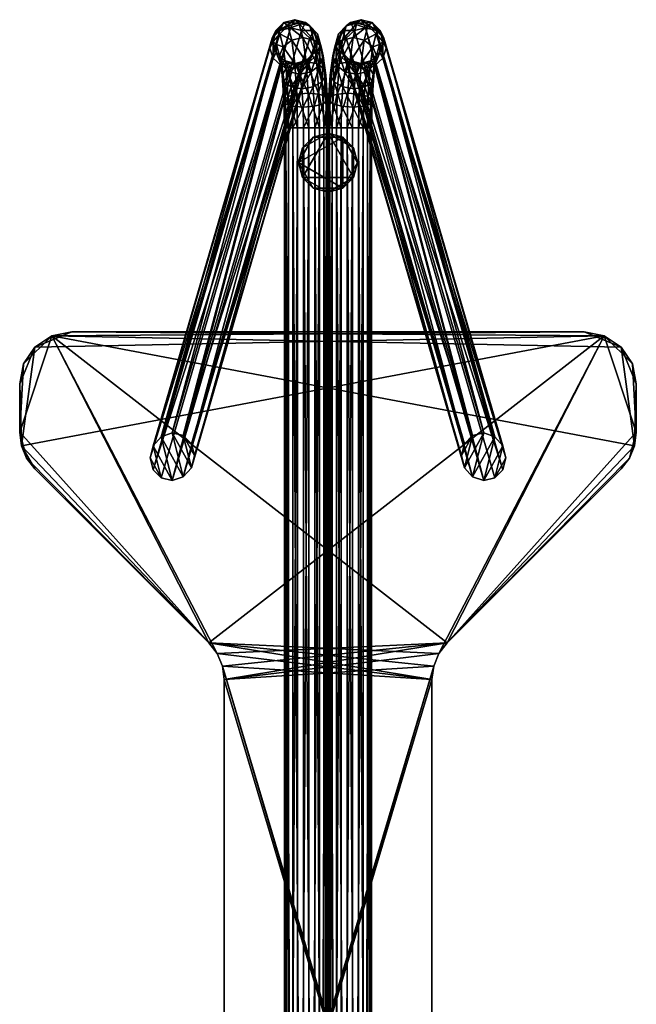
# Model space of a CAD drawing. Header units: inches. Extents: x -3.5 to 3.5, y -11.4 to 11.4.
# Tile 2 of 2: x -3.5 to 3.5, y 0.2 to 11.4. Entities that reach past the tile are written whole.
import ezdxf

# ---------------------------------------------------------------- set-up
doc = ezdxf.new("R2010")
doc.units = ezdxf.units.IN
doc.header["$MEASUREMENT"] = 0
doc.layers.add('AFUCH-3-BSPT', color=4, linetype='Continuous')
doc.layers.add('AFUCH-3-GDPL', color=19, linetype='Continuous')

msp = doc.modelspace()

# ---------------------------------------------------------------- meshes
at = {"layer": 'AFUCH-3-BSPT'}
mesh = msp.add_polyface(dxfattribs=at)
corners = [(-0.624, 11.173, 1.633), (-0.59, 11.048, 1.629), (-0.623, 10.984, 1.9), (-0.663, 11.099, 1.943), (-0.592, 11.298, 1.646), (-0.635, 11.214, 1.995), (-0.502, 11.389, 1.663), (-0.549, 11.299, 2.041), (-0.378, 11.422, 1.68), (-0.426, 11.33, 2.069), (-0.254, 11.389, 1.693), (-0.301, 11.299, 2.072), (-0.162, 11.298, 1.698), (-0.205, 11.214, 2.048), (-0.128, 11.173, 1.694), (-0.166, 11.099, 2.004), (-0.16, 11.048, 1.682), (-0.194, 10.984, 1.952), (-0.25, 10.957, 1.664), (-0.089, 11.142, 1.377), (-0.126, 11.021, 1.405), (-0.095, 10.906, 1.151), (-0.22, 10.933, 1.417), (-0.054, 11.01, 1.086), (-0.119, 11.263, 1.341), (-0.078, 11.114, 1.013), (-0.163, 11.19, 0.952), (-0.046, 10.867, 0.751), (-0.128, 10.923, 0.668), (-0.207, 11.351, 1.306), (-0.285, 11.218, 0.918), (-0.249, 10.943, 0.626), (-0.33, 11.384, 1.283), (-0.411, 11.19, 0.921), (-0.376, 10.923, 0.637), (-0.455, 11.351, 1.276), (-0.508, 11.114, 0.961), (-0.548, 11.263, 1.288), (-0.476, 10.867, 0.698), (-0.55, 11.01, 1.025), (-0.586, 11.142, 1.316), (-0.556, 11.021, 1.352), (-0.525, 10.906, 1.098), (-0.499, 10.957, 1.634)]
mesh.append_faces([[corners[k] for k in face] for face in [(30, 28, 31), (32, 26, 30), (8, 29, 32), (33, 31, 34), (35, 30, 33), (6, 32, 35)]], dxfattribs={"vtx0": -1})
mesh.append_faces([[corners[k] for k in face] for face in [(14, 20, 19), (16, 22, 20), (19, 21, 23), (24, 23, 25), (12, 19, 24), (26, 27, 28), (29, 25, 26), (10, 24, 29), (37, 33, 36), (4, 35, 37), (40, 36, 39), (0, 37, 40), (41, 39, 42), (1, 40, 41)]], dxfattribs={"vtx0": -1, "vtx1": -1})
mesh.append_faces([[corners[k] for k in face] for face in [(0, 1, 2), (4, 0, 3), (6, 4, 5), (12, 10, 11), (14, 12, 13), (16, 14, 15), (18, 16, 17), (19, 20, 21), (12, 14, 19), (14, 16, 20), (16, 18, 22), (43, 1, 41)]], dxfattribs={"vtx0": -1, "vtx2": -1})
mesh.append_faces([[corners[k] for k in face] for face in [(26, 28, 30), (29, 26, 32), (10, 29, 8), (30, 31, 33), (32, 30, 35), (8, 32, 6)]], dxfattribs={"vtx1": -1})
mesh.append_faces([[corners[k] for k in face] for face in [(3, 0, 2), (5, 4, 3), (7, 6, 5), (9, 8, 7), (11, 10, 9), (13, 12, 11), (15, 14, 13), (17, 16, 15), (19, 23, 24), (25, 27, 26), (24, 25, 29), (12, 24, 10), (33, 34, 36), (35, 33, 37), (6, 35, 4), (36, 38, 39), (37, 36, 40), (4, 37, 0), (40, 39, 41), (0, 40, 1)]], dxfattribs={"vtx1": -1, "vtx2": -1})
mesh.append_faces([[corners[k] for k in face] for face in [(8, 6, 7), (10, 8, 9)]], dxfattribs={"vtx2": -1})
mesh = msp.add_polyface(dxfattribs=at)
corners = [(0.623, 10.984, 1.9), (0.528, 10.899, 1.876), (0.59, 11.048, 1.629), (0.624, 11.173, 1.633), (0.662, 11.099, 1.943), (0.592, 11.298, 1.646), (0.635, 11.214, 1.995), (0.502, 11.389, 1.663), (0.548, 11.299, 2.041), (0.378, 11.422, 1.68), (0.426, 11.33, 2.069), (0.254, 11.389, 1.693), (0.3, 11.299, 2.072), (0.162, 11.298, 1.698), (0.205, 11.214, 2.048), (0.128, 11.173, 1.694), (0.166, 11.099, 2.004), (0.16, 11.048, 1.682), (0.193, 10.984, 1.952), (0.25, 10.957, 1.664), (0.089, 11.142, 1.377), (0.095, 10.906, 1.151), (0.126, 11.021, 1.405), (0.22, 10.933, 1.417), (0.053, 11.01, 1.086), (0.118, 11.263, 1.341), (0.078, 11.114, 1.013), (0.163, 11.19, 0.952), (0.128, 10.923, 0.668), (0.046, 10.867, 0.751), (0.206, 11.351, 1.306), (0.285, 11.218, 0.918), (0.249, 10.943, 0.626), (0.329, 11.384, 1.283), (0.411, 11.19, 0.921), (0.376, 10.923, 0.637), (0.454, 11.351, 1.276), (0.508, 11.114, 0.961), (0.548, 11.263, 1.288), (0.55, 11.01, 1.025), (0.476, 10.867, 0.698), (0.585, 11.142, 1.316), (0.556, 11.021, 1.352), (0.525, 10.906, 1.098), (0.498, 10.957, 1.634)]
mesh.append_faces([[corners[k] for k in face] for face in [(9, 8, 7), (11, 10, 9)]], dxfattribs={"vtx0": -1})
mesh.append_faces([[corners[k] for k in face] for face in [(0, 1, 2), (4, 0, 3), (6, 4, 5), (8, 6, 7), (10, 8, 9), (12, 10, 11), (14, 12, 13), (16, 14, 15), (18, 16, 17), (20, 25, 24), (26, 27, 29), (25, 30, 26), (13, 11, 25), (34, 37, 35), (36, 38, 34), (7, 5, 36), (37, 39, 40), (38, 41, 37), (5, 3, 38), (41, 42, 39), (3, 2, 41)]], dxfattribs={"vtx0": -1, "vtx1": -1})
mesh.append_faces([[corners[k] for k in face] for face in [(3, 0, 2), (5, 4, 3), (7, 6, 5), (13, 12, 11), (15, 14, 13), (17, 16, 15), (19, 18, 17), (20, 21, 22), (13, 20, 15), (15, 22, 17), (17, 23, 19), (44, 42, 2)]], dxfattribs={"vtx0": -1, "vtx2": -1})
mesh.append_faces([[corners[k] for k in face] for face in [(27, 31, 28), (30, 33, 27), (11, 9, 30), (31, 34, 32), (33, 36, 31), (9, 7, 33)]], dxfattribs={"vtx1": -1})
mesh.append_faces([[corners[k] for k in face] for face in [(15, 20, 22), (17, 22, 23), (20, 24, 21), (25, 26, 24), (13, 25, 20), (27, 28, 29), (30, 27, 26), (11, 30, 25), (38, 37, 34), (5, 38, 36), (41, 39, 37), (3, 41, 38), (42, 43, 39), (2, 42, 41)]], dxfattribs={"vtx1": -1, "vtx2": -1})
mesh.append_faces([[corners[k] for k in face] for face in [(31, 32, 28), (33, 31, 27), (9, 33, 30), (34, 35, 32), (36, 34, 31), (7, 36, 33)]], dxfattribs={"vtx2": -1})
mesh = msp.add_polyface(dxfattribs=at)
corners = [(-3.459, 7.509, 13.144), (-3.459, 7.509, 13.019), (-3.504, 7.283, 13.019), (-3.331, 7.701, 13.144), (-3.331, 7.701, 13.019), (-3.139, 7.829, 13.144), (-3.139, 7.829, 13.019), (-2.913, 7.874, 13.144), (-2.913, 7.874, 13.019), (2.913, 7.874, 13.144), (3.139, 7.829, 13.019), (0, 10.191, 0.651), (-0.006, 10.508, 0.703), (-0.049, 10.191, 0.771), (-0.025, 10.548, 0.581), (-0.018, 10.191, 0.523), (-0.106, 10.577, 0.484), (-0.098, 10.191, 0.421), (-0.226, 10.588, 0.438), (-0.218, 10.191, 0.372), (-0.346, 10.191, 0.39), (-0.354, 10.577, 0.454), (-0.455, 10.548, 0.529), (-0.448, 10.191, 0.47), (-0.503, 10.508, 0.642), (-0.496, 10.191, 0.59), (-0.484, 10.467, 0.764), (-0.478, 10.191, 0.718), (-0.404, 10.438, 0.861), (-0.399, 10.191, 0.82), (-0.283, 10.427, 0.907), (-0.279, 10.191, 0.869), (-0.156, 10.438, 0.891), (-0.151, 10.191, 0.851), (-0.054, 10.467, 0.816), (-0.403, 10.868, 1.878), (-1.771, 6.182, 13.019), (-0.528, 10.899, 1.876), (-1.645, 6.225, 13.019), (-0.28, 10.899, 1.906), (-1.552, 6.329, 13.019), (-0.194, 10.984, 1.952), (-1.519, 6.466, 13.019), (-0.166, 11.099, 2.004), (-1.552, 6.599, 13.019), (-0.205, 11.214, 2.048), (-1.645, 6.694, 13.019), (-0.301, 11.299, 2.072), (-0.426, 11.33, 2.069), (-1.771, 6.724, 13.019), (-0.549, 11.299, 2.041), (-1.896, 6.681, 13.019), (-0.635, 11.214, 1.995), (-1.989, 6.577, 13.019), (-0.663, 11.099, 1.943), (-2.022, 6.44, 13.019), (-0.623, 10.984, 1.9), (-1.989, 6.306, 13.019), (-1.896, 6.212, 13.019)]
mesh.append_faces([[corners[k] for k in face] for face in [(4, 8, 10)]], dxfattribs={"vtx0": -1, "vtx1": -1, "vtx2": -1})
mesh.append_faces([[corners[k] for k in face] for face in [(14, 12, 11), (16, 14, 15), (22, 21, 20), (24, 22, 23), (26, 24, 25), (28, 26, 27), (34, 32, 33), (12, 34, 13), (48, 46, 47), (50, 49, 48), (52, 51, 50), (54, 53, 52), (56, 55, 54), (37, 57, 56)]], dxfattribs={"vtx0": -1, "vtx2": -1})
mesh.append_faces([[corners[k] for k in face] for face in [(49, 46, 48), (51, 49, 50), (53, 51, 52), (55, 53, 54), (57, 55, 56), (58, 57, 37)]], dxfattribs={"vtx1": -1})
mesh.append_faces([[corners[k] for k in face] for face in [(11, 12, 13), (15, 14, 11), (17, 16, 15), (19, 18, 17), (20, 21, 19), (23, 22, 20), (25, 24, 23), (27, 26, 25), (29, 28, 27), (31, 30, 29), (33, 32, 31), (13, 34, 33), (35, 36, 37), (39, 38, 35), (41, 40, 39), (43, 42, 41), (45, 44, 43), (47, 46, 45)]], dxfattribs={"vtx1": -1, "vtx2": -1})
mesh.append_faces([[corners[k] for k in face] for face in [(0, 1, 2), (0, 3, 4), (4, 1, 0), (3, 5, 6), (6, 4, 3), (7, 8, 6), (6, 5, 7), (8, 7, 9), (4, 6, 8), (2, 1, 4), (5, 3, 0), (9, 7, 5), (18, 16, 17), (30, 28, 29), (32, 30, 31), (38, 36, 35), (40, 38, 39), (42, 40, 41), (44, 42, 43), (46, 44, 45), (36, 58, 37)]], dxfattribs={"vtx2": -1})
mesh = msp.add_polyface(dxfattribs=at)
corners = [(0, 10.191, 0.651), (0.048, 10.191, 0.771), (0.006, 10.508, 0.703), (0.025, 10.548, 0.581), (0.018, 10.191, 0.523), (0.105, 10.577, 0.484), (0.098, 10.191, 0.421), (0.226, 10.588, 0.438), (0.218, 10.191, 0.372), (0.354, 10.577, 0.454), (0.346, 10.191, 0.39), (0.455, 10.548, 0.529), (0.448, 10.191, 0.47), (0.503, 10.508, 0.642), (0.496, 10.191, 0.59), (0.484, 10.467, 0.764), (0.478, 10.191, 0.718), (0.403, 10.438, 0.861), (0.398, 10.191, 0.82), (0.283, 10.427, 0.907), (0.278, 10.191, 0.869), (0.155, 10.438, 0.891), (0.15, 10.191, 0.851), (0.054, 10.467, 0.816), (0.402, 10.868, 1.878), (0.528, 10.899, 1.876), (1.77, 6.182, 13.019), (1.644, 6.225, 13.019), (0.28, 10.899, 1.906), (1.552, 6.329, 13.019), (0.193, 10.984, 1.952), (1.518, 6.466, 13.019), (0.166, 11.099, 2.004), (1.552, 6.599, 13.019), (0.205, 11.214, 2.048), (1.644, 6.694, 13.019), (0.3, 11.299, 2.072), (0.426, 11.33, 2.069), (1.77, 6.724, 13.019), (0.548, 11.299, 2.041), (1.896, 6.681, 13.019), (0.635, 11.214, 1.995), (1.988, 6.577, 13.019), (0.662, 11.099, 1.943), (2.022, 6.44, 13.019), (0.623, 10.984, 1.9), (1.988, 6.306, 13.019), (1.896, 6.212, 13.019), (2.913, 7.874, 13.144), (2.913, 7.874, 13.019), (-2.913, 7.874, 13.019), (3.139, 7.829, 13.144), (3.139, 7.829, 13.019), (3.331, 7.701, 13.144), (3.331, 7.701, 13.019), (3.459, 7.509, 13.144), (3.459, 7.509, 13.019), (3.504, 7.283, 13.144), (-3.139, 7.829, 13.144)]
mesh.append_faces([[corners[k] for k in face] for face in [(7, 6, 5), (9, 8, 7), (19, 18, 17), (21, 20, 19), (27, 24, 26), (29, 28, 27), (31, 30, 29), (33, 32, 31), (35, 34, 33), (26, 25, 47)]], dxfattribs={"vtx0": -1})
mesh.append_faces([[corners[k] for k in face] for face in [(0, 1, 2), (4, 0, 3), (6, 4, 5), (8, 6, 7), (10, 8, 9), (12, 10, 11), (14, 12, 13), (16, 14, 15), (18, 16, 17), (20, 18, 19), (22, 20, 21), (1, 22, 23), (24, 25, 26), (28, 24, 27), (30, 28, 29), (32, 30, 31), (34, 32, 33), (36, 34, 35)]], dxfattribs={"vtx0": -1, "vtx1": -1})
mesh.append_faces([[corners[k] for k in face] for face in [(53, 48, 58)]], dxfattribs={"vtx0": -1, "vtx1": -1, "vtx2": -1})
mesh.append_faces([[corners[k] for k in face] for face in [(3, 0, 2), (5, 4, 3), (11, 10, 9), (13, 12, 11), (15, 14, 13), (17, 16, 15), (23, 22, 21), (2, 1, 23), (37, 36, 35), (39, 37, 38), (41, 39, 40), (43, 41, 42), (45, 43, 44), (25, 45, 46)]], dxfattribs={"vtx0": -1, "vtx2": -1})
mesh.append_faces([[corners[k] for k in face] for face in [(38, 37, 35), (40, 39, 38), (42, 41, 40), (44, 43, 42), (46, 45, 44), (47, 25, 46)]], dxfattribs={"vtx1": -1})
mesh.append_faces([[corners[k] for k in face] for face in [(48, 49, 50), (51, 52, 49), (49, 48, 51), (51, 53, 54), (54, 52, 51), (53, 55, 56), (56, 54, 53), (56, 55, 57), (52, 54, 56), (50, 49, 52), (53, 51, 48), (57, 55, 53)]], dxfattribs={"vtx2": -1})
mesh = msp.add_polyface(dxfattribs=at)
corners = [(-0.354, 10.577, 0.454), (-0.226, 10.588, 0.438), (-0.218, 10.191, 0.372), (-0.403, 10.868, 1.878), (-0.374, 10.923, 1.647), (-0.28, 10.899, 1.906), (-0.499, 10.957, 1.634), (-0.528, 10.899, 1.876), (-0.59, 11.048, 1.629), (-0.623, 10.984, 1.9), (-0.25, 10.957, 1.664), (-0.194, 10.984, 1.952), (-0.17, 10.659, 1.009), (-0.297, 10.638, 1.02), (-0.283, 10.427, 0.907), (-0.192, 10.83, 1.19), (-0.095, 10.906, 1.151), (-0.126, 11.021, 1.405), (-0.319, 10.802, 1.193), (-0.22, 10.933, 1.417), (-0.404, 10.438, 0.861), (-0.418, 10.659, 0.978), (-0.44, 10.83, 1.16), (-0.345, 10.9, 1.41), (-0.468, 10.933, 1.386), (-0.156, 10.438, 0.891), (-0.07, 10.715, 0.948), (-0.054, 10.467, 0.816), (-0.025, 10.791, 0.853), (-0.006, 10.508, 0.703), (-0.054, 11.01, 1.086), (-0.046, 10.867, 0.751), (-0.025, 10.548, 0.581), (-0.078, 11.114, 1.013), (-0.128, 10.923, 0.668), (-0.106, 10.577, 0.484), (-0.249, 10.943, 0.626), (-0.376, 10.923, 0.637), (-0.476, 10.867, 0.698), (-0.455, 10.548, 0.529), (-0.508, 11.114, 0.961), (-0.521, 10.791, 0.792), (-0.503, 10.508, 0.642), (-0.55, 11.01, 1.025), (-0.484, 10.467, 0.764), (-0.5, 10.715, 0.895), (-0.525, 10.906, 1.098), (-0.556, 11.021, 1.352)]
mesh.append_faces([[corners[k] for k in face] for face in [(15, 13, 12), (19, 18, 15), (13, 20, 14), (18, 21, 13), (23, 22, 18), (4, 24, 23), (10, 23, 19), (12, 14, 25), (36, 35, 1), (37, 1, 0)]], dxfattribs={"vtx0": -1})
mesh.append_faces([[corners[k] for k in face] for face in [(17, 15, 16), (26, 25, 27), (16, 12, 26), (28, 27, 29), (30, 26, 28), (31, 29, 32), (33, 28, 31), (34, 32, 35), (38, 0, 39), (40, 37, 38), (41, 39, 42), (43, 38, 41), (45, 42, 44), (46, 41, 45), (44, 21, 45)]], dxfattribs={"vtx0": -1, "vtx1": -1})
mesh.append_faces([[corners[k] for k in face] for face in [(8, 6, 7), (16, 15, 12), (17, 19, 15), (44, 20, 21), (45, 21, 22), (46, 22, 24)]], dxfattribs={"vtx0": -1, "vtx2": -1})
mesh.append_faces([[corners[k] for k in face] for face in [(21, 20, 13), (22, 21, 18), (24, 22, 23), (6, 24, 4), (34, 35, 36), (36, 1, 37)]], dxfattribs={"vtx1": -1})
mesh.append_faces([[corners[k] for k in face] for face in [(3, 4, 5), (7, 6, 3), (9, 8, 7), (5, 10, 11), (12, 25, 26), (26, 27, 28), (16, 26, 30), (30, 28, 33), (31, 32, 34), (37, 0, 38), (38, 39, 41), (41, 42, 45), (43, 41, 46), (24, 6, 47), (46, 45, 22), (47, 46, 24)]], dxfattribs={"vtx1": -1, "vtx2": -1})
mesh.append_faces([[corners[k] for k in face] for face in [(0, 1, 2), (6, 4, 3), (4, 10, 5), (12, 13, 14), (15, 18, 13), (19, 23, 18), (10, 4, 23)]], dxfattribs={"vtx2": -1})
mesh = msp.add_polyface(dxfattribs=at)
corners = [(0.402, 10.868, 1.878), (0.28, 10.899, 1.906), (0.374, 10.923, 1.647), (0.498, 10.957, 1.634), (0.528, 10.899, 1.876), (0.59, 11.048, 1.629), (0.193, 10.984, 1.952), (0.25, 10.957, 1.664), (0.17, 10.659, 1.009), (0.283, 10.427, 0.907), (0.297, 10.638, 1.02), (0.192, 10.83, 1.19), (0.095, 10.906, 1.151), (0.126, 11.021, 1.405), (0.318, 10.802, 1.193), (0.22, 10.933, 1.417), (0.403, 10.438, 0.861), (0.418, 10.659, 0.978), (0.44, 10.83, 1.16), (0.345, 10.9, 1.41), (0.468, 10.933, 1.386), (0.155, 10.438, 0.891), (0.07, 10.715, 0.948), (0.054, 10.467, 0.816), (0.025, 10.791, 0.853), (0.006, 10.508, 0.703), (0.053, 11.01, 1.086), (0.046, 10.867, 0.751), (0.025, 10.548, 0.581), (0.078, 11.114, 1.013), (0.128, 10.923, 0.668), (0.105, 10.577, 0.484), (0.249, 10.943, 0.626), (0.226, 10.588, 0.438), (0.376, 10.923, 0.637), (0.354, 10.577, 0.454), (0.476, 10.867, 0.698), (0.455, 10.548, 0.529), (0.508, 11.114, 0.961), (0.521, 10.791, 0.792), (0.503, 10.508, 0.642), (0.55, 11.01, 1.025), (0.484, 10.467, 0.764), (0.5, 10.715, 0.895), (0.525, 10.906, 1.098), (0.556, 11.021, 1.352), (-0.025, 10.791, 0.853), (-0.006, 10.508, 0.703), (-0.046, 10.867, 0.751)]
mesh.append_faces([[corners[k] for k in face] for face in [(3, 0, 2), (2, 1, 7), (8, 9, 10), (11, 10, 14), (15, 14, 19), (7, 19, 2)]], dxfattribs={"vtx0": -1})
mesh.append_faces([[corners[k] for k in face] for face in [(0, 1, 2), (4, 0, 3), (1, 6, 7), (8, 22, 21), (22, 24, 23), (12, 26, 22), (24, 27, 25), (26, 29, 24), (27, 30, 28), (34, 36, 35), (36, 39, 37), (39, 43, 40), (41, 44, 39), (20, 45, 3), (44, 18, 43), (45, 20, 44)]], dxfattribs={"vtx0": -1, "vtx1": -1})
mesh.append_faces([[corners[k] for k in face] for face in [(5, 4, 3), (12, 8, 11), (13, 11, 15), (42, 17, 16), (43, 18, 17), (44, 20, 18)]], dxfattribs={"vtx0": -1, "vtx2": -1})
mesh.append_faces([[corners[k] for k in face] for face in [(17, 10, 16), (18, 14, 17), (20, 19, 18), (3, 2, 20), (30, 32, 31), (32, 34, 33)]], dxfattribs={"vtx1": -1})
mesh.append_faces([[corners[k] for k in face] for face in [(13, 12, 11), (22, 23, 21), (12, 22, 8), (24, 25, 23), (26, 24, 22), (27, 28, 25), (29, 27, 24), (30, 31, 28), (36, 37, 35), (38, 36, 34), (39, 40, 37), (41, 39, 36), (43, 42, 40), (44, 43, 39), (42, 43, 17), (46, 47, 48)]], dxfattribs={"vtx1": -1, "vtx2": -1})
mesh.append_faces([[corners[k] for k in face] for face in [(11, 8, 10), (15, 11, 14), (10, 9, 16), (14, 10, 17), (19, 14, 18), (2, 19, 20), (7, 15, 19), (8, 21, 9), (32, 33, 31), (34, 35, 33)]], dxfattribs={"vtx2": -1})
mesh = msp.add_polyface(dxfattribs=at)
corners = [(-3.504, -7.283, 13.144), (-3.504, -7.283, 13.019), (-3.459, -7.509, 13.019), (-3.459, -7.509, 13.144), (-3.504, -6.732, 13.144), (-3.504, -6.732, 13.019), (-3.484, -6.579, 13.144), (-3.484, -6.579, 13.019), (-3.425, -6.437, 13.144), (-3.425, -6.437, 13.019), (-3.331, -6.315, 13.144), (-3.331, -6.315, 13.019), (-1.354, -4.338, 13.144), (-1.354, -4.338, 13.019), (-1.201, -4.073, 13.019), (-1.201, -4.073, 13.144), (-1.181, -3.92, 13.144), (-1.181, -3.92, 13.019), (-1.26, -4.215, 13.019), (-1.26, -4.215, 13.144), (-1.181, 3.92, 13.019), (-3.139, -7.829, 13.019), (1.354, -4.338, 13.019), (1.201, -4.073, 13.019), (-3.331, -7.701, 13.144), (3.139, -7.829, 13.144), (1.181, -3.92, 13.144), (1.201, 4.073, 13.144), (0, -10.191, 0.651), (-0.049, 10.191, 0.771), (-0.049, -10.191, 0.771), (-0.098, -10.191, 0.421), (-0.018, 10.191, 0.523), (-0.018, -10.191, 0.523), (-0.218, -10.191, 0.372), (-0.098, 10.191, 0.421), (-0.346, -10.191, 0.39), (-0.218, 10.191, 0.372), (-0.448, -10.191, 0.47), (-0.346, 10.191, 0.39), (-0.496, -10.191, 0.59), (-0.448, 10.191, 0.47), (-0.478, -10.191, 0.718), (-0.496, 10.191, 0.59), (-0.399, -10.191, 0.82), (-0.478, 10.191, 0.718), (-0.279, -10.191, 0.869), (-0.399, 10.191, 0.82), (-0.151, -10.191, 0.851), (-0.279, 10.191, 0.869), (-0.151, 10.191, 0.851), (-1.771, -6.182, 13.019), (-1.896, -6.681, 13.019), (-1.645, -6.225, 13.019), (-1.989, -6.577, 13.019), (-1.896, -6.212, 13.019), (-2.022, -6.44, 13.019), (-1.989, -6.307, 13.019), (-1.771, -6.724, 13.019), (-1.552, -6.329, 13.019), (-1.645, -6.694, 13.019), (-1.519, -6.466, 13.019), (-1.552, -6.6, 13.019)]
mesh.append_faces([[corners[k] for k in face] for face in [(51, 52, 53), (55, 54, 51), (58, 53, 52), (60, 59, 58)]], dxfattribs={"vtx0": -1, "vtx1": -1})
mesh.append_faces([[corners[k] for k in face] for face in [(5, 9, 13), (21, 2, 5), (21, 5, 13), (22, 21, 18), (6, 0, 24), (6, 24, 25), (12, 6, 25)]], dxfattribs={"vtx0": -1, "vtx1": -1, "vtx2": -1})
mesh.append_faces([[corners[k] for k in face] for face in [(21, 13, 18), (22, 18, 14), (22, 14, 17), (23, 17, 20), (28, 29, 30), (31, 32, 33), (34, 35, 31), (36, 37, 34), (38, 39, 36), (40, 41, 38), (42, 43, 40), (44, 45, 42), (46, 47, 44), (48, 49, 46), (30, 50, 48)]], dxfattribs={"vtx0": -1, "vtx2": -1})
mesh.append_faces([[corners[k] for k in face] for face in [(57, 56, 55), (62, 61, 60)]], dxfattribs={"vtx1": -1})
mesh.append_faces([[corners[k] for k in face] for face in [(12, 10, 6), (19, 12, 26), (15, 19, 26), (16, 15, 27), (54, 52, 51), (56, 54, 55), (59, 53, 58), (61, 59, 60)]], dxfattribs={"vtx1": -1, "vtx2": -1})
mesh.append_faces([[corners[k] for k in face] for face in [(0, 1, 2), (2, 3, 0), (0, 4, 5), (5, 1, 0), (6, 7, 5), (5, 4, 6), (6, 8, 9), (9, 7, 6), (9, 8, 10), (10, 11, 9), (10, 12, 13), (13, 11, 10), (14, 15, 16), (16, 17, 14), (14, 18, 19), (19, 15, 14), (19, 18, 13), (13, 12, 19), (20, 17, 16), (9, 11, 13), (5, 7, 9), (2, 1, 5), (6, 4, 0), (10, 8, 6)]], dxfattribs={"vtx2": -1})
mesh = msp.add_polyface(dxfattribs=at)
corners = [(-1.181, -3.92, 13.144), (-1.181, 3.92, 13.144), (-1.181, 3.92, 13.019), (-1.26, 4.215, 13.019), (-1.26, 4.215, 13.144), (-1.354, 4.338, 13.144), (-1.354, 4.338, 13.019), (-1.201, 4.073, 13.019), (-1.201, 4.073, 13.144), (-3.331, 6.315, 13.144), (-3.331, 6.315, 13.019), (-3.425, 6.437, 13.144), (-3.425, 6.437, 13.019), (-3.484, 6.579, 13.144), (-3.484, 6.579, 13.019), (-3.504, 6.732, 13.144), (-3.504, 6.732, 13.019), (-3.504, 7.283, 13.144), (-3.504, 7.283, 13.019), (-3.459, 7.509, 13.144), (-3.331, 7.701, 13.019), (3.139, 7.829, 13.019), (1.201, -4.073, 13.019), (1.181, 3.92, 13.019), (1.201, 4.073, 13.144), (1.354, 4.338, 13.144), (-3.139, 7.829, 13.144), (0, 10.191, 0.651), (-0.049, 10.191, 0.771), (0, -10.191, 0.651), (-0.018, 10.191, 0.523), (-0.018, -10.191, 0.523), (-0.098, 10.191, 0.421), (-0.098, -10.191, 0.421), (-0.218, 10.191, 0.372), (-0.218, -10.191, 0.372), (-0.346, 10.191, 0.39), (-0.346, -10.191, 0.39), (-0.448, 10.191, 0.47), (-0.448, -10.191, 0.47), (-0.496, 10.191, 0.59), (-0.496, -10.191, 0.59), (-0.478, 10.191, 0.718), (-0.478, -10.191, 0.718), (-0.399, 10.191, 0.82), (-0.399, -10.191, 0.82), (-0.279, 10.191, 0.869), (-0.279, -10.191, 0.869), (-0.151, 10.191, 0.851), (-0.151, -10.191, 0.851), (-0.049, -10.191, 0.771), (-1.771, 6.182, 13.019), (-1.989, 6.577, 13.019), (-1.896, 6.212, 13.019), (-1.896, 6.681, 13.019), (-1.645, 6.225, 13.019), (-1.771, 6.724, 13.019), (-1.552, 6.329, 13.019), (-1.645, 6.694, 13.019), (-1.519, 6.466, 13.019), (-1.552, 6.599, 13.019), (-2.022, 6.44, 13.019), (-1.989, 6.306, 13.019)]
mesh.append_faces([[corners[k] for k in face] for face in [(53, 61, 62)]], dxfattribs={"vtx0": -1})
mesh.append_faces([[corners[k] for k in face] for face in [(27, 28, 29), (30, 27, 31), (32, 30, 33), (34, 32, 35), (36, 34, 37), (38, 36, 39), (40, 38, 41), (42, 40, 43), (44, 42, 45), (46, 44, 47), (48, 46, 49), (28, 48, 50), (51, 52, 53), (55, 54, 51), (57, 56, 55), (59, 58, 57)]], dxfattribs={"vtx0": -1, "vtx1": -1})
mesh.append_faces([[corners[k] for k in face] for face in [(14, 18, 20), (14, 20, 21), (6, 14, 21), (15, 11, 5), (26, 19, 15), (26, 15, 5), (26, 4, 25)]], dxfattribs={"vtx0": -1, "vtx1": -1, "vtx2": -1})
mesh.append_faces([[corners[k] for k in face] for face in [(22, 2, 7), (23, 7, 3), (23, 3, 6), (26, 5, 4)]], dxfattribs={"vtx0": -1, "vtx2": -1})
mesh.append_faces([[corners[k] for k in face] for face in [(60, 58, 59)]], dxfattribs={"vtx1": -1})
mesh.append_faces([[corners[k] for k in face] for face in [(6, 10, 14), (1, 0, 24), (8, 1, 25), (4, 8, 25), (54, 52, 51), (56, 54, 55), (58, 56, 57), (52, 61, 53)]], dxfattribs={"vtx1": -1, "vtx2": -1})
mesh.append_faces([[corners[k] for k in face] for face in [(0, 1, 2), (3, 4, 5), (5, 6, 3), (3, 7, 8), (8, 4, 3), (8, 7, 2), (2, 1, 8), (5, 9, 10), (10, 6, 5), (11, 12, 10), (10, 9, 11), (11, 13, 14), (14, 12, 11), (14, 13, 15), (15, 16, 14), (15, 17, 18), (18, 16, 15), (18, 17, 19), (14, 16, 18), (10, 12, 14), (11, 9, 5), (15, 13, 11), (19, 17, 15)]], dxfattribs={"vtx2": -1})
mesh = msp.add_polyface(dxfattribs=at)
corners = [(0, -10.191, 0.651), (0.048, -10.191, 0.771), (0.048, 10.191, 0.771), (0.018, -10.191, 0.523), (0, 10.191, 0.651), (0.098, -10.191, 0.421), (0.018, 10.191, 0.523), (0.218, -10.191, 0.372), (0.098, 10.191, 0.421), (0.346, -10.191, 0.39), (0.218, 10.191, 0.372), (0.448, -10.191, 0.47), (0.346, 10.191, 0.39), (0.496, -10.191, 0.59), (0.448, 10.191, 0.47), (0.478, -10.191, 0.718), (0.496, 10.191, 0.59), (0.398, -10.191, 0.82), (0.478, 10.191, 0.718), (0.278, -10.191, 0.869), (0.398, 10.191, 0.82), (0.15, -10.191, 0.851), (0.278, 10.191, 0.869), (0.15, 10.191, 0.851), (1.77, -6.182, 13.019), (1.644, -6.225, 13.019), (1.896, -6.681, 13.019), (1.988, -6.577, 13.019), (1.896, -6.212, 13.019), (2.022, -6.44, 13.019), (1.988, -6.307, 13.019), (1.77, -6.724, 13.019), (1.552, -6.329, 13.019), (1.644, -6.694, 13.019), (1.518, -6.466, 13.019), (1.552, -6.6, 13.019), (1.181, 3.92, 13.144), (1.181, -3.92, 13.144), (1.181, -3.92, 13.019), (1.26, -4.215, 13.019), (1.26, -4.215, 13.144), (1.354, -4.338, 13.144), (1.354, -4.338, 13.019), (1.201, -4.073, 13.019), (1.201, -4.073, 13.144), (3.331, -6.315, 13.144), (3.331, -6.315, 13.019), (3.425, -6.437, 13.144), (3.425, -6.437, 13.019), (3.484, -6.579, 13.144), (3.484, -6.579, 13.019), (3.504, -6.732, 13.144), (3.504, -6.732, 13.019), (3.504, -7.283, 13.144), (3.504, -7.283, 13.019), (3.459, -7.509, 13.144), (3.331, -7.701, 13.019), (-3.139, -7.829, 13.019), (-1.181, -3.92, 13.019), (-1.201, 4.073, 13.019), (3.139, -7.829, 13.144), (-1.354, -4.338, 13.144), (-1.201, -4.073, 13.144), (-0.018, -10.191, 0.523), (0, 10.191, 0.651), (0, -10.191, 0.651)]
mesh.append_faces([[corners[k] for k in face] for face in [(27, 24, 26), (29, 28, 27), (32, 31, 25), (34, 33, 32)]], dxfattribs={"vtx0": -1, "vtx1": -1})
mesh.append_faces([[corners[k] for k in face] for face in [(50, 54, 56), (50, 56, 57), (42, 50, 57), (51, 47, 41), (60, 55, 51), (60, 51, 41), (61, 60, 40)]], dxfattribs={"vtx0": -1, "vtx1": -1, "vtx2": -1})
mesh.append_faces([[corners[k] for k in face] for face in [(0, 1, 2), (3, 0, 4), (5, 3, 6), (7, 5, 8), (9, 7, 10), (11, 9, 12), (13, 11, 14), (15, 13, 16), (17, 15, 18), (19, 17, 20), (21, 19, 22), (1, 21, 23), (60, 41, 40), (61, 40, 44), (61, 44, 37), (62, 37, 36), (63, 64, 65)]], dxfattribs={"vtx0": -1, "vtx2": -1})
mesh.append_faces([[corners[k] for k in face] for face in [(30, 28, 29), (35, 33, 34)]], dxfattribs={"vtx1": -1})
mesh.append_faces([[corners[k] for k in face] for face in [(24, 25, 26), (28, 24, 27), (31, 26, 25), (33, 31, 32), (42, 46, 50), (39, 42, 58), (43, 39, 58), (38, 43, 59)]], dxfattribs={"vtx1": -1, "vtx2": -1})
mesh.append_faces([[corners[k] for k in face] for face in [(36, 37, 38), (39, 40, 41), (41, 42, 39), (39, 43, 44), (44, 40, 39), (44, 43, 38), (38, 37, 44), (41, 45, 46), (46, 42, 41), (47, 48, 46), (46, 45, 47), (47, 49, 50), (50, 48, 47), (50, 49, 51), (51, 52, 50), (51, 53, 54), (54, 52, 51), (54, 53, 55), (50, 52, 54), (46, 48, 50), (47, 45, 41), (51, 49, 47), (55, 53, 51)]], dxfattribs={"vtx2": -1})
mesh = msp.add_polyface(dxfattribs=at)
corners = [(0, 10.191, 0.651), (0, -10.191, 0.651), (0.048, 10.191, 0.771), (0.018, 10.191, 0.523), (0.018, -10.191, 0.523), (0.098, 10.191, 0.421), (0.098, -10.191, 0.421), (0.218, 10.191, 0.372), (0.218, -10.191, 0.372), (0.346, 10.191, 0.39), (0.346, -10.191, 0.39), (0.448, 10.191, 0.47), (0.448, -10.191, 0.47), (0.496, 10.191, 0.59), (0.496, -10.191, 0.59), (0.478, 10.191, 0.718), (0.478, -10.191, 0.718), (0.398, 10.191, 0.82), (0.398, -10.191, 0.82), (0.278, 10.191, 0.869), (0.278, -10.191, 0.869), (0.15, 10.191, 0.851), (0.15, -10.191, 0.851), (0.048, -10.191, 0.771), (1.77, 6.182, 13.019), (1.896, 6.212, 13.019), (1.988, 6.577, 13.019), (1.896, 6.681, 13.019), (1.644, 6.225, 13.019), (1.77, 6.724, 13.019), (1.552, 6.329, 13.019), (1.644, 6.694, 13.019), (1.518, 6.466, 13.019), (1.552, 6.599, 13.019), (1.988, 6.306, 13.019), (2.022, 6.44, 13.019), (3.331, 6.315, 13.144), (1.354, 4.338, 13.144), (1.354, 4.338, 13.019), (3.331, 6.315, 13.019), (1.201, 4.073, 13.019), (1.201, 4.073, 13.144), (1.181, 3.92, 13.144), (1.181, 3.92, 13.019), (1.26, 4.215, 13.019), (1.26, 4.215, 13.144), (1.181, -3.92, 13.019), (3.504, 7.283, 13.144), (3.504, 7.283, 13.019), (3.459, 7.509, 13.019), (3.504, 6.732, 13.144), (3.504, 6.732, 13.019), (3.484, 6.579, 13.144), (3.484, 6.579, 13.019), (3.425, 6.437, 13.144), (3.425, 6.437, 13.019), (3.139, 7.829, 13.019), (-1.201, 4.073, 13.019), (-1.354, 4.338, 13.019), (-1.201, -4.073, 13.144), (-1.181, 3.92, 13.144), (3.331, 7.701, 13.144), (-3.139, 7.829, 13.144)]
mesh.append_faces([[corners[k] for k in face] for face in [(38, 55, 39)]], dxfattribs={"vtx0": -1})
mesh.append_faces([[corners[k] for k in face] for face in [(27, 24, 26), (29, 28, 27), (31, 30, 29), (26, 25, 35)]], dxfattribs={"vtx0": -1, "vtx1": -1})
mesh.append_faces([[corners[k] for k in face] for face in [(56, 49, 51), (44, 58, 56), (38, 56, 51), (38, 51, 55), (52, 47, 61), (52, 61, 62), (52, 62, 37)]], dxfattribs={"vtx0": -1, "vtx1": -1, "vtx2": -1})
mesh.append_faces([[corners[k] for k in face] for face in [(59, 42, 41), (60, 41, 45), (60, 45, 37)]], dxfattribs={"vtx0": -1, "vtx2": -1})
mesh.append_faces([[corners[k] for k in face] for face in [(33, 32, 31), (36, 54, 37)]], dxfattribs={"vtx1": -1})
mesh.append_faces([[corners[k] for k in face] for face in [(0, 1, 2), (3, 4, 0), (5, 6, 3), (7, 8, 5), (9, 10, 7), (11, 12, 9), (13, 14, 11), (15, 16, 13), (17, 18, 15), (19, 20, 17), (21, 22, 19), (2, 23, 21), (24, 25, 26), (28, 24, 27), (30, 28, 29), (32, 30, 31), (43, 46, 57), (40, 43, 58), (44, 40, 58), (38, 44, 56), (54, 52, 37)]], dxfattribs={"vtx1": -1, "vtx2": -1})
mesh.append_faces([[corners[k] for k in face] for face in [(25, 34, 35), (36, 37, 38), (38, 39, 36), (40, 41, 42), (42, 43, 40), (40, 44, 45), (45, 41, 40), (45, 44, 38), (38, 37, 45), (46, 43, 42), (47, 48, 49), (47, 50, 51), (51, 48, 47), (52, 53, 51), (51, 50, 52), (52, 54, 55), (55, 53, 52), (55, 54, 36), (36, 39, 55), (51, 53, 55), (49, 48, 51), (52, 50, 47)]], dxfattribs={"vtx2": -1})
at = {"layer": 'AFUCH-3-GDPL'}
mesh = msp.add_polyface(dxfattribs=at)
corners = [(-0.335, 9.797, 0), (-0.29, 9.63, 0), (-0.167, 9.507, 0), (0, 9.463, 0), (0.167, 9.507, 0), (0.29, 9.63, 0), (0.335, 9.797, 0), (0.29, 9.964, 0), (0.167, 10.087, 0), (0, 10.132, 0), (-0.167, 10.087, 0), (-0.29, 9.964, 0), (-0.335, 9.797, 0.372), (-0.29, 9.964, 0.372), (-0.167, 10.087, 0.372), (0, 10.132, 0.372), (0.167, 10.087, 0.372), (0.29, 9.964, 0.372), (0.335, 9.797, 0.372), (0.29, 9.63, 0.372), (0.167, 9.507, 0.372), (0, 9.463, 0.372), (-0.167, 9.507, 0.372), (-0.29, 9.63, 0.372)]
mesh.append_faces([[corners[k] for k in face] for face in [(9, 7, 5), (5, 3, 1), (9, 5, 1), (11, 9, 1), (20, 18, 16), (16, 14, 12), (20, 16, 12), (22, 20, 12)]], dxfattribs={"vtx0": -1, "vtx1": -1, "vtx2": -1})
mesh.append_faces([[corners[k] for k in face] for face in [(0, 11, 1), (23, 22, 12)]], dxfattribs={"vtx1": -1})
mesh.append_faces([[corners[k] for k in face] for face in [(23, 12, 0), (0, 1, 23), (12, 13, 11), (11, 0, 12), (13, 14, 10), (10, 11, 13), (14, 15, 9), (9, 10, 14), (15, 16, 8), (8, 9, 15), (16, 17, 7), (7, 8, 16), (17, 18, 6), (6, 7, 17), (18, 19, 5), (5, 6, 18), (19, 20, 4), (4, 5, 19), (20, 21, 3), (3, 4, 20), (21, 22, 2), (2, 3, 21), (22, 23, 1), (1, 2, 22), (11, 10, 9), (9, 8, 7), (7, 6, 5), (5, 4, 3), (3, 2, 1), (22, 21, 20), (20, 19, 18), (18, 17, 16), (16, 15, 14), (14, 13, 12)]], dxfattribs={"vtx2": -1})

doc.saveas('drawing.dxf')
